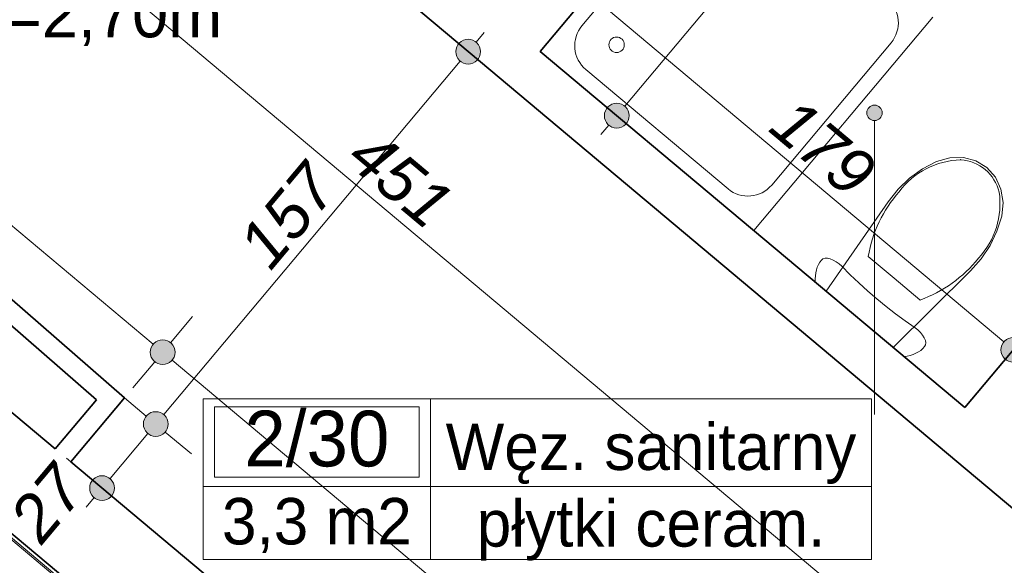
# Model space of a CAD drawing. Header units: millimetres. Extents: x -13944 to 84772, y -78836 to -35317.
# Tile 62 of 85: x 44719 to 47900, y -56684 to -54922. Entities that reach past the tile are written whole.
import ezdxf
from ezdxf.enums import TextEntityAlignment as Align

# ---------------------------------------------------------------- set-up
doc = ezdxf.new("R2010")
doc.units = ezdxf.units.MM
doc.header["$MEASUREMENT"] = 0
for name, color, linetype, lineweight in [('0_Nr_pióra__3', 7, 'Continuous', 20), ('_podkład_Nr_pióra__1', 7, 'Continuous', 0), ('Konstrukcja - Schody_Nr_pióra__23', 8, 'Continuous', 20), ('Konstrukcja - Stropy_Nr_pióra__1', 7, 'Continuous', 0), ('Konstrukcja - Ściany zew_Nr_pióra__6', 7, 'Continuous', 35), ('Metryczki pomieszczeń ArchiCADa_Nr_pióra__1', 7, 'Continuous', 0), ('Wnetrze - Sanitariaty_Nr_pióra__22', 8, 'Continuous', 13), ('Wymiarowanie - Ogólne_Nr_pióra__82', 114, 'Continuous', 13)]:
    doc.layers.add(name, color=color, linetype=linetype, lineweight=lineweight)
for name, color, linetype in [('_podkład', 7, 'Continuous'), ('Elementy modelu - Strefy', 7, 'Continuous'), ('Wymiarowanie - Ogólne', 7, 'Continuous')]:
    doc.layers.add(name, color=color, linetype=linetype)
doc.layers.add('Wnętrze - Umeblowanie_Nr_pióra__234', color=7, linetype='Continuous', lineweight=0, true_color=0x9f9f9f)
doc.styles.add('GENERATED_STYLE_1', font='txt')
doc.styles.add('GENERATED_STYLE_2', font='txt')
doc.styles.add('GENERATED_STYLE_3', font='txt')
doc.styles.add('GENERATED_STYLE_4', font='txt')
doc.dimstyles.new('GENERATED_STYLE__1', dxfattribs={"dimtxt": 150, "dimasz": 152, "dimexe": 0.18, "dimexo": 0, "dimgap": 0.09, "dimtad": 1, "dimlfac": 0.1, "dimzin": 0, "dimdsep": 46, "dimtxsty": 'GENERATED_STYLE_3', "dimblk": 'ARROWHEAD_11', "dimblk1": 'ARROWHEAD_11', "dimblk2": 'ARROWHEAD_11', "dimcen": 0.09, "dimclrd": 114, "dimclre": 114, "dimclrt": 114, "dimazin": 0, "dimtfac": 1, "dimtdec": 4, "dimtmove": 0, "dimatfit": 3, "dimfxl": 1, "dimtolj": 1, "dimtzin": 0, "dimarcsym": 0})

# ---------------------------------------------------------------- blocks, each defined once
blk = doc.blocks.new('Węz. sanitarny_2_30_31', base_point=(46046.3, -56429.7))
at = {"layer": 'Metryczki pomieszczeń ArchiCADa_Nr_pióra__1', "linetype": 'Continuous'}
for p, q in [((45312.2, -56146.9), (47470.4, -56146.9)), ((45312.2, -56665.4), (45312.2, -56146.9)), ((46046.3, -56146.9), (46046.3, -56665.4)), ((47470.4, -56146.9), (47470.4, -56665.4)), ((45348.9, -56172.8), (46009.6, -56172.8)), ((45348.9, -56399.1), (45348.9, -56172.8)), ((46009.6, -56172.8), (46009.6, -56399.1)), ((46009.6, -56399.1), (45348.9, -56399.1)), ((45312.2, -56429.7), (47470.4, -56429.7)), ((47470.4, -56665.4), (45312.2, -56665.4))]:
    blk.add_line(p, q, dxfattribs=at)
at = {"layer": 'Metryczki pomieszczeń ArchiCADa_Nr_pióra__1'}
for tag, height, style, p in [('ROOM_NUMBER', 180, 'GENERATED_STYLE_2', (45679.3, -56274.8)), ('ROOM_NAME', 150, 'GENERATED_STYLE_1', (46758.4, -56301.3)), ('ROOM_CALC_AREA', 150, 'GENERATED_STYLE_1', (45679.3, -56541.8)), ('floor_f', 150, 'GENERATED_STYLE_1', (46758.4, -56548.8))]:
    blk.add_attdef(tag, text='', height=height, dxfattribs=dict(at, style=style)).set_placement(p, align=Align.MIDDLE_CENTER)
blk = doc.blocks.new('*D101')
at = {"layer": 'Wymiarowanie - Ogólne_Nr_pióra__82', "linetype": 'Continuous'}
for points in [[(39276.8, -39330.7), (39273.8, -39315.4), (39265.1, -39302.4), (39252.1, -39293.7), (39236.8, -39290.7), (39221.5, -39293.7), (39208.5, -39302.4), (39199.9, -39315.4), (39196.8, -39330.7), (39199.9, -39346), (39208.5, -39359), (39221.5, -39367.6), (39236.8, -39370.7), (39252.1, -39367.6), (39265.1, -39359), (39273.8, -39346)], [(61589.9, -58047.1), (61586.9, -58031.8), (61578.2, -58018.8), (61565.2, -58010.1), (61549.9, -58007.1), (61534.6, -58010.1), (61521.6, -58018.8), (61513, -58031.8), (61509.9, -58047.1), (61513, -58062.4), (61521.6, -58075.4), (61534.6, -58084), (61549.9, -58087.1), (61565.2, -58084), (61578.2, -58075.4), (61586.9, -58062.4)]]:
    blk.add_hatch(color=256, dxfattribs=at).paths.add_polyline_path(points)
for p, q in [((39262.5, -39300), (39333.2, -39215.7)), ((39175.5, -39279.3), (39206.2, -39305)), ((39140.4, -39445.6), (39211.1, -39361.3)), ((39267.5, -39356.4), (61519.3, -58021.4)), ((61575.6, -58016.4), (61646.3, -57932.2)), ((61453.5, -58162), (61524.2, -58077.7)), ((61580.6, -58072.8), (61611.2, -58098.5))]:
    blk.add_line(p, q, dxfattribs=at)
for centre in [(39236.8, -39330.7), (61549.9, -58047.1)]:
    blk.add_circle(centre, 40, dxfattribs=at)
at = {"layer": 'Wymiarowanie - Ogólne_Nr_pióra__82', "insert": (50150.5, -48446), "char_height": 150, "attachment_point": 7, "rotation": 320.0098, "style": 'GENERATED_STYLE_3'}
blk.add_mtext('\\A1;{\\fArial|b0|i1|c238|p38;2 912,5}', dxfattribs=at)
blk = doc.blocks.new('ARROWHEAD_11')
at = {"color": 0, "linetype": 'Continuous', "lineweight": 0}
blk.add_line((0, 0), (-1, 0), dxfattribs=at)
at = {"color": 0, "linetype": 'Continuous', "lineweight": 0, "const_width": 0.25, "flags": 128}
blk.add_lwpolyline([(-0.125, 0, 1), (0.125, 0, 1)], format="xyb", close=True, dxfattribs=at)
blk = doc.blocks.new('*D152')
at = {"layer": 'Wymiarowanie - Ogólne_Nr_pióra__82', "linetype": 'Continuous'}
for points in [[(44190.1, -54066.5), (44187.1, -54051.2), (44178.4, -54038.2), (44165.4, -54029.5), (44150.1, -54026.5), (44134.8, -54029.5), (44121.8, -54038.2), (44113.2, -54051.2), (44110.1, -54066.5), (44113.2, -54081.8), (44121.8, -54094.8), (44134.8, -54103.4), (44150.1, -54106.5), (44165.4, -54103.4), (44178.4, -54094.8), (44187.1, -54081.8)], [(47645.5, -56964.9), (47642.4, -56949.6), (47633.8, -56936.6), (47620.8, -56927.9), (47605.5, -56924.9), (47590.2, -56927.9), (47577.2, -56936.6), (47568.5, -56949.6), (47565.5, -56964.9), (47568.5, -56980.2), (47577.2, -56993.2), (47590.2, -57001.8), (47605.5, -57004.9), (47620.8, -57001.8), (47633.8, -56993.2), (47642.4, -56980.2)]]:
    blk.add_hatch(color=256, dxfattribs=at).paths.add_polyline_path(points)
for p, q in [((44175.8, -54035.8), (44246.5, -53951.6)), ((44180.8, -54092.2), (47574.8, -56939.2)), ((44053.7, -54181.4), (44124.4, -54097.1))]:
    blk.add_line(p, q, dxfattribs=at)
for centre in [(44150.1, -54066.5), (47605.5, -56964.9)]:
    blk.add_circle(centre, 40, dxfattribs=at)
at = {"layer": 'Wymiarowanie - Ogólne_Nr_pióra__82', "insert": (45766.3, -55383), "char_height": 150, "attachment_point": 7, "rotation": 320.0098, "style": 'GENERATED_STYLE_3'}
blk.add_mtext('\\A1;{\\fArial|b0|i1|c238|p38;451}', dxfattribs=at)
blk = doc.blocks.new('*D153')
at = {"layer": 'Wymiarowanie - Ogólne_Nr_pióra__82', "linetype": 'Continuous'}
for points in [[(47645.5, -56964.9), (47642.4, -56949.6), (47633.8, -56936.6), (47620.8, -56927.9), (47605.5, -56924.9), (47590.2, -56927.9), (47577.2, -56936.6), (47568.5, -56949.6), (47565.5, -56964.9), (47568.5, -56980.2), (47577.2, -56993.2), (47590.2, -57001.8), (47605.5, -57004.9), (47620.8, -57001.8), (47633.8, -56993.2), (47642.4, -56980.2)], [(48449.9, -57639.7), (48446.9, -57624.3), (48438.2, -57611.4), (48425.2, -57602.7), (48409.9, -57599.7), (48394.6, -57602.7), (48381.6, -57611.4), (48373, -57624.3), (48369.9, -57639.7), (48373, -57655), (48381.6, -57667.9), (48394.6, -57676.6), (48409.9, -57679.7), (48425.2, -57676.6), (48438.2, -57667.9), (48446.9, -57655)]]:
    blk.add_hatch(color=256, dxfattribs=at).paths.add_polyline_path(points)
for p, q in [((47631.2, -56934.2), (47701.9, -56849.9)), ((47509.1, -57079.8), (47579.8, -56995.5)), ((47636.1, -56990.6), (48379.3, -57613.9)), ((48435.6, -57609), (48506.3, -57524.7)), ((48313.5, -57754.6), (48384.2, -57670.3))]:
    blk.add_line(p, q, dxfattribs=at)
at = {"layer": 'Wymiarowanie - Ogólne_Nr_pióra__82', "char_height": 150, "attachment_point": 7, "rotation": 320.0098, "style": 'GENERATED_STYLE_3'}
for s, insert in [('\\A1;{\\fArial|b0|i1|c238|p38;105}', (47809, -57096.4)), ('\\A1;{\\fArial|b0|i1|c238|p38;30}', (48224.1, -57444.7))]:
    blk.add_mtext(s, dxfattribs=dict(at, insert=insert))
blk = doc.blocks.new('*D175')
at = {"layer": 'Wymiarowanie - Ogólne_Nr_pióra__82', "linetype": 'Continuous'}
for points in [[(42876.9, -54029.4), (42873.8, -54014.1), (42865.1, -54001.1), (42852.2, -53992.4), (42836.9, -53989.4), (42821.6, -53992.4), (42808.6, -54001.1), (42799.9, -54014.1), (42796.9, -54029.4), (42799.9, -54044.7), (42808.6, -54057.7), (42821.6, -54066.3), (42836.9, -54069.4), (42852.2, -54066.3), (42865.1, -54057.7), (42873.8, -54044.7)], [(45221.3, -55995.9), (45218.3, -55980.6), (45209.6, -55967.6), (45196.6, -55958.9), (45181.3, -55955.9), (45166, -55958.9), (45153, -55967.6), (45144.3, -55980.6), (45141.3, -55995.9), (45144.3, -56011.2), (45153, -56024.2), (45166, -56032.9), (45181.3, -56035.9), (45196.6, -56032.9), (45209.6, -56024.2), (45218.3, -56011.2)]]:
    blk.add_hatch(color=256, dxfattribs=at).paths.add_polyline_path(points)
for p, q in [((42867.5, -54055.1), (45150.7, -55970.2)), ((45207, -55965.3), (45277.7, -55881))]:
    blk.add_line(p, q, dxfattribs=at)
for centre in [(42836.9, -54029.4), (45181.3, -55995.9)]:
    blk.add_circle(centre, 40, dxfattribs=at)
at = {"layer": 'Wymiarowanie - Ogólne_Nr_pióra__82', "insert": (43897.5, -54879.9), "char_height": 150, "attachment_point": 7, "rotation": 320.0098, "style": 'GENERATED_STYLE_3'}
blk.add_mtext('\\A1;{\\fArial|b0|i1|c238|p38;306}', dxfattribs=at)
blk = doc.blocks.new('*D176')
at = {"layer": 'Wymiarowanie - Ogólne_Nr_pióra__82', "linetype": 'Continuous'}
for points in [[(45221.3, -55995.9), (45218.3, -55980.6), (45209.6, -55967.6), (45196.6, -55958.9), (45181.3, -55955.9), (45166, -55958.9), (45153, -55967.6), (45144.3, -55980.6), (45141.3, -55995.9), (45144.3, -56011.2), (45153, -56024.2), (45166, -56032.9), (45181.3, -56035.9), (45196.6, -56032.9), (45209.6, -56024.2), (45218.3, -56011.2)], [(47458.5, -57872.5), (47455.4, -57857.2), (47446.8, -57844.2), (47433.8, -57835.5), (47418.5, -57832.5), (47403.2, -57835.5), (47390.2, -57844.2), (47381.5, -57857.2), (47378.5, -57872.5), (47381.5, -57887.8), (47390.2, -57900.7), (47403.2, -57909.4), (47418.5, -57912.5), (47433.8, -57909.4), (47446.8, -57900.7), (47455.4, -57887.8)]]:
    blk.add_hatch(color=256, dxfattribs=at).paths.add_polyline_path(points)
for p, q in [((45207, -55965.3), (45277.7, -55881)), ((45084.9, -56110.8), (45155.6, -56026.6)), ((45211.9, -56021.6), (47387.8, -57846.8)), ((47444.2, -57841.8), (47514.9, -57757.5)), ((47322.1, -57987.4), (47392.8, -57903.1))]:
    blk.add_line(p, q, dxfattribs=at)
blk.add_circle((47418.5, -57872.5), 40, dxfattribs=at)
at = {"layer": 'Wymiarowanie - Ogólne_Nr_pióra__82', "insert": (46188.3, -56801.5), "char_height": 150, "attachment_point": 7, "rotation": 320.0098, "style": 'GENERATED_STYLE_3'}
blk.add_mtext('\\A1;{\\fArial|b0|i1|c238|p38;292}', dxfattribs=at)
blk = doc.blocks.new('*D182')
at = {"layer": 'Wymiarowanie - Ogólne_Nr_pióra__82', "linetype": 'Continuous'}
for points in [[(45198.9, -56228), (45195.9, -56212.7), (45187.2, -56199.7), (45174.2, -56191), (45158.9, -56188), (45143.6, -56191), (45130.6, -56199.7), (45121.9, -56212.7), (45118.9, -56228), (45121.9, -56243.3), (45130.6, -56256.2), (45143.6, -56264.9), (45158.9, -56268), (45174.2, -56264.9), (45187.2, -56256.2), (45195.9, -56243.3)], [(45025.4, -56434.8), (45022.4, -56419.5), (45013.7, -56406.5), (45000.7, -56397.8), (44985.4, -56394.8), (44970.1, -56397.8), (44957.1, -56406.5), (44948.4, -56419.5), (44945.4, -56434.8), (44948.4, -56450.1), (44957.1, -56463.1), (44970.1, -56471.8), (44985.4, -56474.8), (45000.7, -56471.8), (45013.7, -56463.1), (45022.4, -56450.1)]]:
    blk.add_hatch(color=256, dxfattribs=at).paths.add_polyline_path(points)
for p, q in [((45128.3, -56202.3), (45044, -56131.6)), ((45011.1, -56404.2), (45133.2, -56258.6)), ((44954.8, -56409.1), (44870.5, -56338.4)), ((44934, -56496.1), (44959.7, -56465.4)), ((45100.3, -56531.2), (45016, -56460.5))]:
    blk.add_line(p, q, dxfattribs=at)
blk.add_circle((44985.4, -56434.8), 40, dxfattribs=at)
at = {"layer": 'Wymiarowanie - Ogólne_Nr_pióra__82', "insert": (44790.4, -56620.6), "char_height": 150, "attachment_point": 7, "rotation": 50.0098, "style": 'GENERATED_STYLE_3'}
blk.add_mtext('\\A1;{\\fArial|b0|i1|c238|p38;27}', dxfattribs=at)
blk = doc.blocks.new('*D183')
at = {"layer": 'Wymiarowanie - Ogólne_Nr_pióra__82', "linetype": 'Continuous'}
for points in [[(46207.9, -55025.1), (46204.9, -55009.8), (46196.2, -54996.8), (46183.2, -54988.1), (46167.9, -54985.1), (46152.6, -54988.1), (46139.6, -54996.8), (46130.9, -55009.8), (46127.9, -55025.1), (46130.9, -55040.4), (46139.6, -55053.3), (46152.6, -55062), (46167.9, -55065.1), (46183.2, -55062), (46196.2, -55053.3), (46204.9, -55040.4)], [(45198.9, -56228), (45195.9, -56212.7), (45187.2, -56199.7), (45174.2, -56191), (45158.9, -56188), (45143.6, -56191), (45130.6, -56199.7), (45121.9, -56212.7), (45118.9, -56228), (45121.9, -56243.3), (45130.6, -56256.2), (45143.6, -56264.9), (45158.9, -56268), (45174.2, -56264.9), (45187.2, -56256.2), (45195.9, -56243.3)]]:
    blk.add_hatch(color=256, dxfattribs=at).paths.add_polyline_path(points)
for p, q in [((46137.3, -54999.4), (46053, -54928.7)), ((46193.6, -54994.4), (46219.3, -54963.8)), ((45184.6, -56197.3), (46142.2, -55055.7)), ((46282.8, -55121.5), (46198.5, -55050.8)), ((45128.3, -56202.3), (45044, -56131.6)), ((45273.8, -56324.4), (45189.5, -56253.7))]:
    blk.add_line(p, q, dxfattribs=at)
for centre in [(46167.9, -55025.1), (45158.9, -56228)]:
    blk.add_circle(centre, 40, dxfattribs=at)
at = {"layer": 'Wymiarowanie - Ogólne_Nr_pióra__82', "insert": (45530.7, -55738), "char_height": 150, "attachment_point": 7, "rotation": 50.0098, "style": 'GENERATED_STYLE_3'}
blk.add_mtext('\\A1;{\\fArial|b0|i1|c238|p38;157}', dxfattribs=at)
blk = doc.blocks.new('*D499')
at = {"layer": 'Wymiarowanie - Ogólne_Nr_pióra__82', "linetype": 'Continuous'}
for points in [[(46597.3, -54838), (46594.2, -54822.7), (46585.5, -54809.7), (46572.6, -54801), (46557.3, -54798), (46541.9, -54801), (46529, -54809.7), (46520.3, -54822.7), (46517.3, -54838), (46520.3, -54853.3), (46529, -54866.3), (46541.9, -54874.9), (46557.3, -54878), (46572.6, -54874.9), (46585.5, -54866.3), (46594.2, -54853.3)], [(47968.6, -55988.3), (47965.6, -55973), (47956.9, -55960), (47943.9, -55951.3), (47928.6, -55948.3), (47913.3, -55951.3), (47900.3, -55960), (47891.7, -55973), (47888.6, -55988.3), (47891.7, -56003.6), (47900.3, -56016.6), (47913.3, -56025.3), (47928.6, -56028.3), (47943.9, -56025.3), (47956.9, -56016.6), (47965.6, -56003.6)]]:
    blk.add_hatch(color=256, dxfattribs=at).paths.add_polyline_path(points)
for p, q in [((46653.7, -54723.1), (46583, -54807.3)), ((46526.6, -54812.3), (46496, -54786.6)), ((46531.6, -54868.6), (46460.9, -54952.9)), ((47898, -55962.6), (46587.9, -54863.7)), ((48025, -55873.4), (47954.3, -55957.6)), ((47902.9, -56018.9), (47832.2, -56103.2)), ((47989.9, -56039.7), (47959.3, -56014))]:
    blk.add_line(p, q, dxfattribs=at)
for centre in [(46557.3, -54838), (47928.6, -55988.3)]:
    blk.add_circle(centre, 40, dxfattribs=at)
at = {"layer": 'Wymiarowanie - Ogólne_Nr_pióra__82', "insert": (47131.4, -55280.4), "char_height": 150, "attachment_point": 7, "rotation": 320.0098, "style": 'GENERATED_STYLE_3'}
blk.add_mtext('\\A1;{\\fArial|b0|i1|c238|p38;179}', dxfattribs=at)
blk = doc.blocks.new('*D500')
at = {"layer": 'Wymiarowanie - Ogólne_Nr_pióra__82', "linetype": 'Continuous'}
for points in [[(47844.6, -53852.8), (47841.5, -53837.5), (47832.8, -53824.5), (47819.9, -53815.8), (47804.6, -53812.8), (47789.3, -53815.8), (47776.3, -53824.5), (47767.6, -53837.5), (47764.6, -53852.8), (47767.6, -53868.1), (47776.3, -53881), (47789.3, -53889.7), (47804.6, -53892.8), (47819.9, -53889.7), (47832.8, -53881), (47841.5, -53868.1)], [(46687.8, -55231.8), (46684.8, -55216.5), (46676.1, -55203.5), (46663.1, -55194.9), (46647.8, -55191.8), (46632.5, -55194.9), (46619.5, -55203.5), (46610.8, -55216.5), (46607.8, -55231.8), (46610.8, -55247.1), (46619.5, -55260.1), (46632.5, -55268.8), (46647.8, -55271.8), (46663.1, -55268.8), (46676.1, -55260.1), (46684.8, -55247.1)]]:
    blk.add_hatch(color=256, dxfattribs=at).paths.add_polyline_path(points)
for p, q in [((47689.6, -53756.4), (47773.9, -53827.1)), ((47856, -53791.5), (47830.3, -53822.1)), ((47778.9, -53883.4), (46673.5, -55201.2)), ((47835.2, -53878.5), (47919.5, -53949.2)), ((46532.9, -55135.4), (46617.2, -55206.1)), ((46622.1, -55262.5), (46596.4, -55293.1)), ((46678.4, -55257.5), (46762.7, -55328.2))]:
    blk.add_line(p, q, dxfattribs=at)
for centre in [(47804.6, -53852.8), (46647.8, -55231.8)]:
    blk.add_circle(centre, 40, dxfattribs=at)
at = {"layer": 'Wymiarowanie - Ogólne_Nr_pióra__82', "insert": (47093.5, -54653.8), "char_height": 150, "attachment_point": 7, "rotation": 50.0098, "style": 'GENERATED_STYLE_3'}
blk.add_mtext('\\A1;{\\fArial|b0|i1|c238|p38;180}', dxfattribs=at)

msp = doc.modelspace()

# ---------------------------------------------------------------- hatches: boundary and pattern name
at = {"layer": '_podkład', "linetype": 'Continuous', "lineweight": 0, "true_color": 0x000000}
msp.add_hatch(color=18, dxfattribs=at).paths.add_polyline_path([(47505.247, -55222.917), (47503.344, -55213.35), (47497.925, -55205.239), (47489.814, -55199.82), (47480.247, -55197.917), (47470.68, -55199.82), (47462.57, -55205.239), (47457.15, -55213.35), (47455.247, -55222.917), (47457.15, -55232.484), (47462.57, -55240.595), (47470.68, -55246.014), (47480.247, -55247.917), (47489.814, -55246.014), (47497.925, -55240.595), (47503.344, -55232.484)])

# ---------------------------------------------------------------- linework, layer by layer
at = {"layer": '_podkład_Nr_pióra__1', "linetype": 'Continuous'}
msp.add_line((47480.247, -56197.478), (47480.247, -55247.917), dxfattribs=at)
msp.add_circle((47480.247, -55222.917), 25, dxfattribs=at)
at = {"layer": 'Konstrukcja - Schody_Nr_pióra__23', "linetype": 'Continuous'}
msp.add_line((40794.149, -53330.159), (46692.738, -58279.568), dxfattribs=at)
at = {"layer": 'Konstrukcja - Stropy_Nr_pióra__1', "linetype": 'Continuous', "flags": 128}
msp.add_lwpolyline([(45492.324, -59243.47), (46462.922, -58086.734), (41217.004, -53665.41), (40236.814, -54833.894)], close=True, dxfattribs=at)
at = {"layer": 'Konstrukcja - Ściany zew_Nr_pióra__6', "linetype": 'Continuous', "flags": 128}
for points in [[(46400.731, -55024.582), (47557.498, -53645.521)], [(41217.004, -53665.41), (46928.66, -58456.395)], [(44680.085, -53777.073), (46174.086, -55030.253)], [(45057.786, -56143.15), (42751.931, -54130.631)], [(42759.131, -54223.19), (44967.025, -56150.21)], [(44834.486, -56308.218), (42589.654, -54425.234)], [(46174.086, -55030.253), (47966.851, -56534.039)], [(47772.103, -56174.9), (46400.731, -55024.582)], [(48299.081, -55546.654), (47772.103, -56174.9)], [(44967.025, -56150.21), (44834.486, -56308.218)], [(44884.286, -56349.991), (45057.786, -56143.15)], [(47121.457, -58226.549), (44884.286, -56349.991)]]:
    msp.add_lwpolyline(points, dxfattribs=at)
at = {"layer": 'Wnetrze - Sanitariaty_Nr_pióra__22', "linetype": 'Continuous'}
for p, q in [((47635.309, -55403.406), (47680.047, -55379.668)), ((47680.047, -55379.668), (47723.562, -55367.621)), ((47723.562, -55367.621), (47767.206, -55367.007)), ((47767.206, -55367.007), (47808.098, -55377.866)), ((47808.098, -55377.866), (47843.543, -55399.483)), ((47593.834, -55433.547), (47635.309, -55403.406)), ((47837.991, -55406.103), (47837.99, -55406.102)), ((47843.543, -55399.483), (47870.997, -55430.626)), ((47556.632, -55469.359), (47593.834, -55433.547)), ((47870.997, -55430.626), (47888.805, -55469.005)), ((47524.607, -55509.971), (47556.632, -55469.359)), ((47882.877, -55478.747), (47882.877, -55478.748)), ((47888.805, -55469.005), (47895.794, -55512.09)), ((47324.234, -55799.224), (47524.607, -55509.971)), ((47895.794, -55512.09), (47891.502, -55557.038)), ((47891.502, -55557.038), (47875.909, -55605.224)), ((47875.909, -55605.224), (47853.444, -55651.31)), ((47853.444, -55651.31), (47824.65, -55694.175)), ((47295.526, -55721.203), (47299.22, -55713.008)), ((47299.22, -55713.008), (47303.696, -55705.392)), ((47303.696, -55705.392), (47308.939, -55698.381)), ((47308.939, -55698.381), (47313.813, -55694.567)), ((47313.813, -55694.567), (47320.413, -55692.587)), ((47320.413, -55692.587), (47328.419, -55692.539)), ((47328.419, -55692.539), (47337.439, -55694.425)), ((47337.439, -55694.425), (47347.032, -55698.152)), ((47347.032, -55698.152), (47356.731, -55703.538)), ((47356.731, -55703.538), (47366.062, -55710.321)), ((47366.062, -55710.321), (47374.57, -55718.169)), ((47543.449, -55757.244), (47459.984, -55687.232)), ((47824.65, -55694.175), (47790.23, -55732.778)), ((47289.256, -55748.963), (47290.536, -55739.211)), ((47290.536, -55739.211), (47292.628, -55729.947)), ((47292.628, -55729.947), (47295.526, -55721.203)), ((47374.57, -55718.169), (47401.614, -55745.5)), ((47401.614, -55745.5), (47429.531, -55772.244)), ((47790.23, -55732.778), (47540.251, -55980.421)), ((47288.793, -55759.169), (47289.256, -55748.963)), ((47289.149, -55769.794), (47288.793, -55759.169)), ((47575.335, -56009.85), (47289.149, -55769.794)), ((47429.531, -55772.244), (47458.251, -55798.334)), ((47626.915, -55827.256), (47543.449, -55757.244)), ((47540.251, -55980.421), (47324.234, -55799.224)), ((47458.251, -55798.334), (47487.702, -55823.705)), ((47487.702, -55823.705), (47517.81, -55848.292)), ((47517.81, -55848.292), (47548.499, -55872.035)), ((47548.499, -55872.035), (47579.692, -55894.873)), ((47579.692, -55894.873), (47611.311, -55916.75)), ((47611.311, -55916.75), (47620.52, -55923.762)), ((47620.52, -55923.762), (47628.823, -55931.771)), ((47628.823, -55931.771), (47635.815, -55940.385)), ((47635.815, -55940.385), (47641.154, -55949.184)), ((47641.154, -55949.184), (47644.58, -55957.738)), ((47644.58, -55957.738), (47645.925, -55965.629)), ((47645.925, -55965.629), (47645.125, -55972.474)), ((47613.97, -55999.491), (47605.211, -56003.163)), ((47622.077, -55995.116), (47613.97, -55999.491)), ((47629.503, -55990.053), (47622.077, -55995.116)), ((47636.224, -55984.32), (47629.503, -55990.053)), ((47642.217, -55977.936), (47636.224, -55984.32)), ((47645.125, -55972.474), (47642.217, -55977.936)), ((47585.861, -56008.352), (47575.335, -56009.85)), ((47595.831, -56006.12), (47585.861, -56008.352)), ((47605.211, -56003.163), (47595.831, -56006.12))]:
    msp.add_line(p, q, dxfattribs=at)
for centre, radius, start, end in [((47765.752, -55631.426), 256.976, 91.585296, 143.204947), ((47749.537, -55512.818), 138.565, 50.345381, 86.232598), ((47748.295, -55511.772), 138.562, 13.786983, 49.674201), ((47879.293, -55758.469), 425.383, 138.655864, 170.358029), ((47628.671, -55516.442), 256.976, 316.814642, 8.434293), ((47483.811, -55426.736), 425.383, 289.66156, 321.363725)]:
    msp.add_arc(centre, radius, start, end, dxfattribs=at)
for p in [(47758.643, -55374.539), (47560.034, -55477.557), (47815.985, -55692.251), (47626.915, -55827.256)]:
    msp.add_point(p, dxfattribs=at)
at = {"layer": 'Wnętrze - Umeblowanie_Nr_pióra__234', "linetype": 'Continuous'}
for p, q in [((46979.122, -54335.043), (46400.731, -55024.582)), ((46921.031, -54482.099), (46535.437, -54941.791)), ((47090.27, -55602.973), (47668.661, -54913.434)), ((47148.36, -55455.917), (47533.954, -54996.224)), ((46400.731, -55024.582), (47090.27, -55602.973)), ((46547.787, -55082.673), (47007.479, -55468.267))]:
    msp.add_line(p, q, dxfattribs=at)
msp.add_circle((46647.273, -55002.97), 25, dxfattribs=at)
for centre, start, end in [((47457.339, -54931.958), 320.009795, 50.009795), ((46612.052, -55006.057), 140.009795, 230.009795), ((47071.745, -55391.651), 230.009795, 320.009795)]:
    msp.add_arc(centre, 100, start, end, dxfattribs=at)

# ---------------------------------------------------------------- block references
at = {"layer": 'Elementy modelu - Strefy', "linetype": 'Continuous'}
ref = msp.add_blockref('Węz. sanitarny_2_30_31', (46046.284, -56429.736), dxfattribs=at)
ref.add_attrib('ROOM_NAME', 'Węz. sanitarny', dxfattribs={"layer": 'Metryczki pomieszczeń ArchiCADa_Nr_pióra__1', "color": 7, "height": 150, "style": 'GENERATED_STYLE_1'}).set_placement((46758.365, -56301.333), align=Align.MIDDLE_CENTER)
ref.add_attrib('ROOM_NUMBER', '2/30', dxfattribs={"layer": 'Metryczki pomieszczeń ArchiCADa_Nr_pióra__1', "color": 7, "height": 180, "style": 'GENERATED_STYLE_2'}).set_placement((45679.264, -56274.787), align=Align.MIDDLE_CENTER)
ref.add_attrib('ROOM_CALC_AREA', '3,3 m2', dxfattribs={"layer": 'Metryczki pomieszczeń ArchiCADa_Nr_pióra__1', "color": 7, "height": 150, "style": 'GENERATED_STYLE_1'}).set_placement((45679.264, -56541.787), align=Align.MIDDLE_CENTER)
ref.add_attrib('floor_f', 'płytki ceram.', dxfattribs={"layer": 'Metryczki pomieszczeń ArchiCADa_Nr_pióra__1', "color": 7, "height": 150, "style": 'GENERATED_STYLE_1'}).set_placement((46758.365, -56548.833), align=Align.MIDDLE_CENTER)

# ---------------------------------------------------------------- texts
at = {"layer": '0_Nr_pióra__3', "linetype": 'Continuous', "insert": (44828.134, -54785.114), "char_height": 150, "attachment_point": 2, "style": 'GENERATED_STYLE_4'}
msp.add_mtext('\\A1;{\\fArial|b0|i0|c0|p38;h\\fArial|b0|i0|c0|p38;\\A1{\\H.66x;\\S ^ pom;}\\fArial|b0|i0|c0|p38;=2,70m}', dxfattribs=at)

# ---------------------------------------------------------------- dimensions: what is measured, and where the dimension line sits
at = {"layer": 'Wymiarowanie - Ogólne', "color": 114, "linetype": 'Continuous', "lineweight": 13}
for base, p1, p2, angle, text, picture, middle in [((61549.91, -58047.075), (38648.328, -40032.25), (60961.418, -58748.656), 320.009795, '2 912,5', '*D101', (50460.844, -48608.426)), ((46557.257, -54837.977), (48317.589, -55524.589), (47576.006, -53623.456), 140.009795, '179', '*D499', (47310.422, -55332.69))]:
    dim = msp.add_linear_dim(base=base, p1=p1, p2=p2, angle=angle, text=text, dimstyle='GENERATED_STYLE__1', dxfattribs=at)
    dim.commit()
    dim.dimension.update_dxf_attribs({"geometry": picture, "text_midpoint": middle, "dimtype": 160, "text_rotation": 320.009795})
for base, p1, p2, angle, picture, middle, turn in [((47605.47, -56964.866), (44511.495, -53635.658), (47966.851, -56534.039), 320.009795, '*D152', (45945.271, -55435.229), 320.009795), ((46647.798, -55231.824), (48634.214, -54548.679), (47772.103, -56174.9), 230.009795, '*D500', (47145.736, -54474.814), 50.009795), ((45181.297, -55995.905), (42539.854, -54383.462), (44884.286, -56349.991), 320.009795, '*D175', (44076.559, -54932.194), 320.009795), ((46167.899, -55025.063), (45057.786, -56143.15), (46174.086, -55030.253), 50.009795, '*D183', (45582.952, -55559.034), 50.009795), ((47418.467, -57872.462), (44884.286, -56349.991), (47121.457, -58226.549), 320.009795, '*D176', (46367.361, -56853.738), 320.009795), ((45158.897, -56227.962), (44884.286, -56349.991), (45057.786, -56143.15), 50.009795, '*D182', (44806.091, -56485.181), 50.009795), ((48409.932, -57639.655), (47966.851, -56534.039), (48771.313, -57208.829), 320.009795, '*D153', (47987.969, -57148.661), 320.009795)]:
    dim = msp.add_linear_dim(base=base, p1=p1, p2=p2, angle=angle, dimstyle='GENERATED_STYLE__1', dxfattribs=at)
    dim.commit()
    dim.dimension.update_dxf_attribs({"geometry": picture, "text_midpoint": middle, "dimtype": 160, "text_rotation": turn})

doc.saveas('drawing.dxf')
